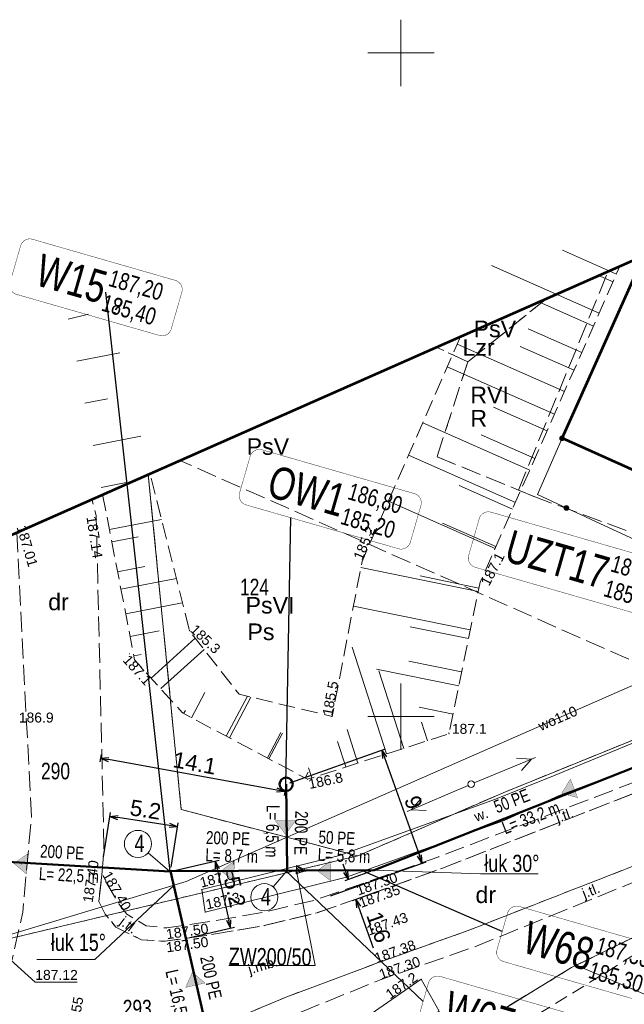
# Model space of a CAD drawing. Header units: metres. Extents: x 7482748 to 7484637, y 5684406 to 5687014.
# Tile 53 of 180: x 7483221 to 7483267, y 5685528 to 5685602. Entities that reach past the tile are written whole.
import ezdxf
from ezdxf.enums import TextEntityAlignment as Align
from ezdxf.lldxf.tags import DXFTag

# ---------------------------------------------------------------- set-up
doc = ezdxf.new("R2010")
doc.units = ezdxf.units.M
doc.header["$MEASUREMENT"] = 0
for name, pattern in [('1', [1.5, 1, -0.5]), ('BUBZ01_500', [1.75, 1.25, -0.5]), ('KTJZ01_500', [2, 1.5, -0.5]), ('l217_500', [2, 1.5, -0.5]), ('l218_500', [1, 0.5, -0.5]), ('PTTL_500', [1.5, 1, -0.5])]:
    doc.linetypes.add(name, pattern=pattern)
for name, color, linetype, lineweight in [('.domiar', 250, 'Continuous', 9), ('.ks tłoczny', 104, 'Continuous', 50), ('_Dzialki', 7, 'Continuous', 0), ('_Dzialki_opis', 7, 'Continuous', 0), ('_Kontury', 7, 'Continuous', 0), ('_Kontury_opis', 7, 'Continuous', 0), ('_Podzial_sekcyjny_krzyze', 7, '1', 13), ('_Uzytki', 7, 'Continuous', 0), ('_Uzytki_opis', 7, 'Continuous', 0), ('_Zakres2', 7, 'Continuous', 0), ('BUBZ02_D', 7, 'BUBZ01_500', 13), ('BUBZ02_G', 7, 'BUBZ01_500', 13), ('BUBZ02_W', 7, 'Continuous', 13), ('EGB_Budynek', 7, 'Continuous', 0), ('GES__SUSM04_01P', 7, 'Continuous', 13), ('KTOK05_01', 7, 'Continuous', 13), ('RTPW01_P', 7, 'Continuous', 0), ('RTPW02_P', 7, 'Continuous', 0), ('SUPE_L_3', 1, 'Continuous', 13)]:
    doc.layers.add(name, color=color, linetype=linetype, lineweight=lineweight)
doc.layers.add('GES__SUPS01_08G', color=5, linetype='Continuous', lineweight=13, true_color=0x0000ff, transparency=0.25)
doc.layers.add('GES__SUPW_01_pT', color=5, linetype='Continuous', lineweight=13, true_color=0x0000ff, transparency=0.25)
doc.layers.add('GES__SUPS01_08L', color=5, linetype='Continuous', lineweight=13, true_color=0x0000ff)
doc.layers.add('GES__SUPW_01_pL', color=5, linetype='Continuous', lineweight=13, true_color=0x0000ff)
doc.layers.add('IS_kanalizacja_sanitarna', color=7, linetype='SOLID', true_color=0x000000)
doc.layers.add('IS_Opisy_działek_Net', color=7, linetype='SOLID', true_color=0x000000)
doc.layers.add('IS_Węzeł_sieci_kanalizacyjnej_-_opisy', color=7, linetype='Continuous')
for name, color, linetype, lineweight, transparency in [('KTJZ01_O', 7, 'KTJZ01_500', 13, 0.5), ('KTJZ01_T', 7, 'Continuous', 13, 0.25), ('PTRW02_O', 7, 'Continuous', 13, 0.5), ('PTRW02_T', 7, 'Continuous', 13, 0.25), ('PTTL02_O', 7, 'PTTL_500', 13, 0.5), ('RTPW01_G', 7, 'Continuous', 13, 0.25), ('RTPW02_G', 7, 'Continuous', 13, 0.25)]:
    doc.layers.add(name, color=color, linetype=linetype, lineweight=lineweight, transparency=transparency)
doc.styles.get("Standard").update_dxf_attribs({"font": 'simplex.shx', "width": 0.75})
doc.styles.add('STYL_ARIAL', font='simplex.shx', dxfattribs={"width": 0.75, "oblique": 0.1})
doc.styles.add('Style-Arial', font='arial.ttf')
tags = doc.linetypes.add('SOLID', pattern=[10, 10, 0]).pattern_tags.tags
tags[6:7] = [DXFTag(74, 4), DXFTag(75, 0), DXFTag(340, '0'), DXFTag(46, 0.0), DXFTag(50, 0.0), DXFTag(44, 0.0), DXFTag(45, 0.0)]
tags[4:5] = [DXFTag(74, 4), DXFTag(75, 0), DXFTag(340, '0'), DXFTag(46, 0.0), DXFTag(50, 0.0), DXFTag(44, 0.0), DXFTag(45, 0.0)]
doc.dimstyles.get("Standard").update_dxf_attribs({"dimtxt": 0.18, "dimasz": 0.18, "dimexe": 0.18, "dimexo": 0.0625, "dimgap": 0.09, "dimtad": 0, "dimtih": 1, "dimtoh": 1, "dimdec": 4, "dimzin": 0, "dimdsep": 46, "dimtxsty": 'Standard', "dimcen": 0.09, "dimadec": 0, "dimazin": 0, "dimtfac": 1, "dimtdec": 4, "dimtofl": 0, "dimtmove": 0, "dimatfit": 3, "dimfxl": 0, "dimtolj": 1, "dimtzin": 0, "dimarcsym": 0})

# ---------------------------------------------------------------- blocks, each defined once
blk = doc.blocks.new('SUSM04_01')
at = {"layer": 'GES__SUSM04_01P', "linetype": 'Continuous', "lineweight": 13}
blk.add_circle((0, 0), 0.25, dxfattribs=at)
blk = doc.blocks.new('RTPW01')
at = {"layer": 'RTPW01_P', "linetype": 'Continuous', "lineweight": 0}
h = blk.add_hatch(color=256, dxfattribs=at)
edge = h.paths.add_edge_path()
edge.add_arc((0, 0), 0.045, 0, 360)
blk = doc.blocks.new('RTPW01_1')
at = {"layer": 'RTPW02_P', "linetype": 'Continuous', "lineweight": 0}
h = blk.add_hatch(color=256, dxfattribs=at)
edge = h.paths.add_edge_path()
edge.add_arc((0, 0), 0.045, 0, 360)
blk = doc.blocks.new('RTPW01_2')
at = {"layer": 'RTPW01_P', "linetype": 'Continuous', "lineweight": 0}
h = blk.add_hatch(color=256, dxfattribs=at)
edge = h.paths.add_edge_path()
edge.add_arc((0, 0), 0.045, 0, 360)
blk = doc.blocks.new('TerminatorOpen_0.5')
at = {"color": 0, "linetype": 'ByBlock', "lineweight": -2}
for q in [(-1, 0.25), (-1, 0), (-1, -0.25)]:
    blk.add_line((0, 0), q, dxfattribs=at)
blk = doc.blocks.new('*D527')
at = {"layer": '.domiar', "color": 0, "linetype": 'Continuous', "lineweight": -2, "transparency": 16777216}
for p, q in [((7483232.949, 5685538.411), (7483236.31, 5685539.179)), ((7483236.154, 5685538.518), (7483237.037, 5685534.655)), ((7483234.104, 5685533.359), (7483237.465, 5685534.128))]:
    blk.add_line(p, q, dxfattribs=at)
at = {"layer": 'Defpoints', "color": 0, "linetype": 'Continuous', "transparency": 16777216}
for p in [(7483232.657, 5685538.344), (7483237.173, 5685534.061), (7483233.811, 5685533.292)]:
    blk.add_point(p, dxfattribs=at)
at = {"layer": '.domiar', "color": 0, "linetype": 'Continuous', "lineweight": -2, "transparency": 16777216, "xscale": 0.61, "yscale": 0.61, "zscale": 0.61}
for p, rotation in [((7483236.018, 5685539.112), 102.8772103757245), ((7483237.173, 5685534.061), 282.8772103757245)]:
    blk.add_blockref('TerminatorOpen_0.5', p, dxfattribs=dict(at, rotation=rotation))
at = {"layer": '.domiar', "color": 0, "linetype": 'Continuous', "transparency": 16777216, "insert": (7483237.485, 5685536.79), "char_height": 1.2, "attachment_point": 5, "rotation": 282.87721, "style": 'Style-Arial'}
blk.add_mtext('\\A1;5.2', dxfattribs=at)
blk = doc.blocks.new('*D528')
at = {"layer": '.domiar', "color": 0, "linetype": 'Continuous', "lineweight": -2, "transparency": 16777216}
for p, q in [((7483227.611, 5685539.431), (7483228.13, 5685542.772)), ((7483232.573, 5685541.779), (7483228.687, 5685542.382)), ((7483232.703, 5685538.64), (7483233.222, 5685541.981))]:
    blk.add_line(p, q, dxfattribs=at)
at = {"layer": 'Defpoints', "color": 0, "linetype": 'Continuous', "transparency": 16777216}
for p in [(7483228.084, 5685542.476), (7483227.565, 5685539.135), (7483232.657, 5685538.344)]:
    blk.add_point(p, dxfattribs=at)
at = {"layer": '.domiar', "color": 0, "linetype": 'Continuous', "lineweight": -2, "transparency": 16777216, "xscale": 0.61, "yscale": 0.61, "zscale": 0.61}
for p, rotation in [((7483228.084, 5685542.476), 171.1691756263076), ((7483233.176, 5685541.685), 351.1691756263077)]:
    blk.add_blockref('TerminatorOpen_0.5', p, dxfattribs=dict(at, rotation=rotation))
at = {"layer": '.domiar', "color": 0, "linetype": 'Continuous', "transparency": 16777216, "insert": (7483230.77, 5685542.982), "char_height": 1.2, "attachment_point": 5, "rotation": 351.16918, "style": 'Style-Arial'}
blk.add_mtext('\\A1;5.2', dxfattribs=at)
blk = doc.blocks.new('*D541')
at = {"layer": '.domiar', "color": 0, "linetype": 'Continuous', "lineweight": -2, "transparency": 16777216}
for p, q in [((7483227.418, 5685547.128), (7483227.318, 5685546.576)), ((7483240.659, 5685544.454), (7483227.972, 5685546.762)), ((7483241.305, 5685544.602), (7483241.205, 5685544.05))]:
    blk.add_line(p, q, dxfattribs=at)
at = {"layer": 'Defpoints', "color": 0, "linetype": 'Continuous', "transparency": 16777216}
for p in [(7483227.472, 5685547.423), (7483227.372, 5685546.871), (7483241.359, 5685544.897)]:
    blk.add_point(p, dxfattribs=at)
at = {"layer": '.domiar', "color": 0, "linetype": 'Continuous', "lineweight": -2, "transparency": 16777216, "xscale": 0.61, "yscale": 0.61, "zscale": 0.61}
for p, rotation in [((7483227.372, 5685546.871), 169.6912685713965), ((7483241.259, 5685544.345), 349.6912685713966)]:
    blk.add_blockref('TerminatorOpen_0.5', p, dxfattribs=dict(at, rotation=rotation))
at = {"layer": '.domiar', "color": 0, "linetype": 'Continuous', "transparency": 16777216, "insert": (7483234.477, 5685546.496), "char_height": 1.2, "attachment_point": 5, "rotation": 349.69127, "style": 'Style-Arial'}
blk.add_mtext('\\A1;14.1', dxfattribs=at)
blk = doc.blocks.new('*D542')
at = {"layer": '.domiar', "color": 0, "linetype": 'Continuous', "lineweight": -2, "transparency": 16777216}
for p, q in [((7483241.641, 5685544.998), (7483248.834, 5685547.577)), ((7483248.758, 5685546.902), (7483251.399, 5685539.535)), ((7483244.695, 5685536.483), (7483251.888, 5685539.062))]:
    blk.add_line(p, q, dxfattribs=at)
at = {"layer": 'Defpoints', "color": 0, "linetype": 'Continuous', "transparency": 16777216}
for p in [(7483241.359, 5685544.897), (7483251.605, 5685538.961), (7483244.413, 5685536.381)]:
    blk.add_point(p, dxfattribs=at)
at = {"layer": '.domiar', "color": 0, "linetype": 'Continuous', "lineweight": -2, "transparency": 16777216, "xscale": 0.61, "yscale": 0.61, "zscale": 0.61}
for p, rotation in [((7483248.552, 5685547.476), 109.7288097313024), ((7483251.605, 5685538.961), 289.7288097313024)]:
    blk.add_blockref('TerminatorOpen_0.5', p, dxfattribs=dict(at, rotation=rotation))
at = {"layer": '.domiar', "color": 0, "linetype": 'Continuous', "transparency": 16777216, "insert": (7483250.938, 5685543.527), "char_height": 1.2, "attachment_point": 5, "rotation": 289.72881, "style": 'Style-Arial'}
blk.add_mtext('\\A1;9', dxfattribs=at)
blk = doc.blocks.new('*D545')
at = {"layer": '.domiar', "color": 0, "linetype": 'Continuous', "lineweight": -2, "transparency": 16777216}
for p, q in [((7483245.845, 5685538.308), (7483245.638, 5685538.882)), ((7483247.704, 5685538.331), (7483245.77, 5685537.633)), ((7483248.249, 5685536.821), (7483246.315, 5685536.123)), ((7483246.804, 5685535.651), (7483247.918, 5685532.565))]:
    blk.add_line(p, q, dxfattribs=at)
at = {"layer": 'Defpoints', "color": 0, "linetype": 'Continuous', "transparency": 16777216}
for p in [(7483247.986, 5685538.433), (7483248.531, 5685536.923), (7483246.597, 5685536.225)]:
    blk.add_point(p, dxfattribs=at)
at = {"layer": '.domiar', "color": 0, "linetype": 'Continuous', "lineweight": -2, "transparency": 16777216, "xscale": 0.61, "yscale": 0.61, "zscale": 0.61}
for p, rotation in [((7483246.052, 5685537.734), 289.8530040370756), ((7483246.597, 5685536.225), 109.8530040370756)]:
    blk.add_blockref('TerminatorOpen_0.5', p, dxfattribs=dict(at, rotation=rotation))
at = {"layer": '.domiar', "color": 0, "linetype": 'Continuous', "transparency": 16777216, "insert": (7483248.323, 5685534.131), "char_height": 1.2, "attachment_point": 5, "rotation": 289.853, "style": 'Style-Arial'}
blk.add_mtext('\\A1;1.6', dxfattribs=at)

msp = doc.modelspace()

# ---------------------------------------------------------------- hatches: boundary and pattern name
at = {"layer": '.domiar', "linetype": 'Continuous'}
h = msp.add_hatch(dxfattribs=at)
h.set_pattern_fill('ANSI31', color=256, angle=101.7839418)
h.set_pattern_definition([(146.7839417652, (14577203.16611, -478799.97636), (-0.0684747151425, -0.1045763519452), [])])
h.paths.add_polyline_path([(7483242.13967, 5685538.78339), (7483242.11561, 5685538.39877), (7483242.88336, 5685538.39276)])
h.paths.add_polyline_path([(7483242.11561, 5685538.39877), (7483242.10037, 5685538.15527), (7483242.88336, 5685538.39276)])
at = {"layer": 'IS_kanalizacja_sanitarna', "linetype": 'Continuous', "ltscale": 0.01}
for points in [[(7483262.09839, 5685544.21947), (7483263.30242, 5685543.88359), (7483262.75797, 5685545.28129)], [(7483241.30647, 5685541.13429), (7483242.05682, 5685542.13403), (7483240.55682, 5685542.13455)], [(7483220.8472, 5685538.94203), (7483221.80609, 5685538.14013), (7483221.88551, 5685539.63803)], [(7483236.45436, 5685538.35266), (7483237.46093, 5685537.61151), (7483237.4477, 5685539.11145)], [(7483243.70391, 5685538.38823), (7483244.70164, 5685537.63522), (7483244.70617, 5685539.13521)], [(7483234.30173, 5685530.73461), (7483233.78841, 5685529.59487), (7483235.25215, 5685529.9227)]]:
    msp.add_hatch(color=256, dxfattribs=at).paths.add_polyline_path(points)
at = {"layer": 'KTOK05_01', "linetype": 'Continuous', "lineweight": 13}
h = msp.add_hatch(color=256, dxfattribs=at)
edge = h.paths.add_edge_path()
edge.add_arc((7483262.13, 5685570.96), 0.175, 0, 360)
h = msp.add_hatch(color=256, dxfattribs=at)
edge = h.paths.add_edge_path()
edge.add_arc((7483262.46164, 5685565.71983), 0.175, 0, 360)

# ---------------------------------------------------------------- linework, layer by layer
at = {"layer": '.domiar', "linetype": 'Continuous'}
for points in [[(7483232.60315, 5685538.31868), (7483230.97036, 5685539.73547)], [(7483237.03445, 5685531.25), (7483243.54964, 5685531.25), (7483242.12002, 5685538.46933)], [(7483241.42601, 5685538.39478), (7483240.37475, 5685537.1646)], [(7483242.10037, 5685538.15527), (7483242.13967, 5685538.78339), (7483242.88336, 5685538.39276), (7483242.10037, 5685538.15527)], [(7483247.98582, 5685538.43278), (7483255.98459, 5685538.14877), (7483255.98459, 5685538.14877)], [(7483260.32966, 5685538.14877), (7483255.98459, 5685538.14877)], [(7483232.89931, 5685537.28212), (7483226.94241, 5685531.70195), (7483226.94241, 5685531.70195)], [(7483226.94241, 5685531.70195), (7483222.59734, 5685531.70195)]]:
    msp.add_lwpolyline(points, dxfattribs=at)
for centre in [(7483230.199, 5685540.40479), (7483239.71127, 5685536.38821)]:
    msp.add_circle(centre, 1.02127, dxfattribs=at)
at = {"layer": '.ks tłoczny', "color": 111, "linetype": 'Continuous', "true_color": 0x70ffb8}
for points in [[(7483232.65656, 5685538.34398), (7483232.65656, 5685538.34398), (7483232.65656, 5685538.34398), (7483247.98582, 5685538.43278), (7483301.85644, 5685559.7344)], [(7483214.93167, 5685539.36976), (7483232.60315, 5685538.31868)], [(7483236.34355, 5685522.21627), (7483236.34355, 5685522.21627), (7483232.65656, 5685538.34398), (7483232.65656, 5685538.34398), (7483232.65656, 5685538.34398)]]:
    msp.add_lwpolyline(points, dxfattribs=at)
at = {"layer": '.ks tłoczny', "linetype": 'Continuous'}
msp.add_lwpolyline([(7483241.35907, 5685544.89682), (7483241.42601, 5685538.39478)], dxfattribs=at)
msp.add_circle((7483241.35907, 5685544.89682), 0.5, dxfattribs=at)
at = {"layer": '_Dzialki', "color": 96, "linetype": 'Continuous', "true_color": 0x008000, "flags": 128}
for points in [[(7483233.46, 5685542.99), (7483230.97, 5685568.24)], [(7483257.7, 5685544.26), (7483287.61, 5685556.41)], [(7483246.75, 5685539.5), (7483257.7, 5685544.26)], [(7483246.75, 5685539.5), (7483233.46, 5685542.99)], [(7483214.64, 5685531.87), (7483246.75, 5685539.5)], [(7483277.06, 5685537.99), (7483263.2, 5685531.26)], [(7483262.84, 5685531.09), (7483257.81, 5685528.01)], [(7483263.2, 5685531.26), (7483262.84, 5685531.09)], [(7483285.05, 5685521.97), (7483263.2, 5685531.26)]]:
    msp.add_lwpolyline(points, dxfattribs=at)
at = {"layer": '_Kontury', "color": 96, "linetype": 'l217_500', "true_color": 0x008000, "flags": 128}
for points in [[(7483258.84, 5685567.06), (7483265.6, 5685583.54)], [(7483260.98, 5685581.5), (7483255.03, 5685576.72)], [(7483255.03, 5685576.72), (7483252.66, 5685577.83)], [(7483255.03, 5685576.72), (7483252.72, 5685569.57)], [(7483274.46, 5685551.07), (7483233.35, 5685569.3)], [(7483252.72, 5685569.57), (7483258.84, 5685567.06)], [(7483230.97, 5685568.24), (7483233.46, 5685542.99)], [(7483260.08, 5685566.55), (7483258.84, 5685567.06)], [(7483287.61, 5685556.41), (7483260.08, 5685566.55)], [(7483257.7, 5685544.26), (7483274.46, 5685551.07)], [(7483246.75, 5685539.5), (7483257.7, 5685544.26)], [(7483233.46, 5685542.99), (7483246.75, 5685539.5)], [(7483277.06, 5685537.99), (7483262.84, 5685531.09)], [(7483262.84, 5685531.09), (7483257.81, 5685528.01)]]:
    msp.add_lwpolyline(points, dxfattribs=at)
at = {"layer": '_Podzial_sekcyjny_krzyze', "linetype": 'Continuous'}
for p, q in [((7483250, 5685597.5), (7483250, 5685602.5)), ((7483247.5, 5685600), (7483252.5, 5685600)), ((7483250, 5685547.5), (7483250, 5685552.5)), ((7483247.5, 5685550), (7483252.5, 5685550))]:
    msp.add_line(p, q, dxfattribs=at)
at = {"layer": '_Uzytki', "color": 96, "linetype": 'l218_500', "true_color": 0x008000, "flags": 128}
for points in [[(7483255.03, 5685576.72), (7483260.98, 5685581.5)], [(7483252.66, 5685577.83), (7483255.03, 5685576.72)], [(7483255.03, 5685576.72), (7483252.72, 5685569.57)], [(7483252.72, 5685569.57), (7483258.84, 5685567.06)], [(7483230.97, 5685568.24), (7483233.46, 5685542.99)], [(7483258.84, 5685567.06), (7483260.08, 5685566.55)], [(7483257.7, 5685544.26), (7483274.46, 5685551.07)], [(7483246.75, 5685539.5), (7483257.7, 5685544.26)], [(7483233.46, 5685542.99), (7483246.75, 5685539.5)], [(7483246.75, 5685539.5), (7483214.64, 5685531.87)], [(7483262.84, 5685531.09), (7483277.06, 5685537.99)], [(7483257.81, 5685528.01), (7483262.84, 5685531.09)]]:
    msp.add_lwpolyline(points, dxfattribs=at)
at = {"layer": '_Zakres2', "color": 250, "linetype": 'Continuous', "lineweight": 53, "flags": 128}
msp.add_lwpolyline([(7483210.84, 5685559.35), (7483267.68, 5685584.46), (7483310.43, 5685595.56), (7483318.9, 5685597.32), (7483326.61, 5685596.78), (7483333.93, 5685594.29), (7483340.37, 5685590.01), (7483345.5, 5685584.22), (7483348.98, 5685577.32), (7483350.58, 5685569.76), (7483350.2, 5685562.04), (7483347.86, 5685554.67), (7483343.72, 5685548.15), (7483338.04, 5685542.9), (7483331.21, 5685539.28), (7483247.34, 5685507.83), (7483247.25, 5685502.12), (7483245.26, 5685483.27), (7483230.39, 5685447.8), (7483228.44, 5685440.18), (7483222.78, 5685423.38), (7483207.76, 5685405.15)], dxfattribs=at)
at = {"layer": 'BUBZ02_D', "linetype": 'BUBZ01_500', "lineweight": 13, "flags": 128}
msp.add_lwpolyline([(7483254.47, 5685578.62), (7483247.07, 5685561.68), (7483244.82, 5685550.01), (7483237.82, 5685551.68), (7483234.07, 5685556.47), (7483231.11, 5685568.31)], dxfattribs=at)
at = {"layer": 'BUBZ02_G', "linetype": 'BUBZ01_500', "lineweight": 13, "flags": 128}
msp.add_lwpolyline([(7483227.54, 5685566.73), (7483229.95, 5685554.27), (7483233.56, 5685550.27), (7483242.97, 5685545.27), (7483253.62, 5685548.7), (7483255.96, 5685560.12), (7483266.49, 5685583.94)], dxfattribs=at)
at = {"layer": 'BUBZ02_W', "linetype": 'Continuous', "lineweight": 13}
for p, q in [((7483266.23, 5685583.34), (7483262.17, 5685585.14)), ((7483264.92, 5685580.39), (7483256.81, 5685583.97)), ((7483265.97, 5685582.74), (7483264.88, 5685583.22)), ((7483264.5, 5685579.42), (7483260.39, 5685581.24)), ((7483224.95, 5685579.93), (7483226.48, 5685580.32)), ((7483263.62, 5685577.43), (7483259.57, 5685579.22)), ((7483225.59, 5685576.77), (7483228.84, 5685577.4)), ((7483262.31, 5685574.48), (7483254.22, 5685578.06)), ((7483263.03, 5685576.1), (7483258.98, 5685577.89)), ((7483261.56, 5685572.77), (7483253.48, 5685576.35)), ((7483226.21, 5685573.6), (7483227.91, 5685573.93)), ((7483261, 5685571.52), (7483256.97, 5685573.31)), ((7483259.7, 5685568.57), (7483251.64, 5685572.14)), ((7483226.82, 5685570.43), (7483230.41, 5685571.12)), ((7483260.09, 5685569.45), (7483256.05, 5685571.23)), ((7483258.62, 5685566.13), (7483250.57, 5685569.69)), ((7483227.43, 5685567.26), (7483229.31, 5685567.62)), ((7483258.39, 5685565.62), (7483254.37, 5685567.4)), ((7483257.09, 5685562.66), (7483249.05, 5685566.22)), ((7483228.05, 5685564.09), (7483231.98, 5685564.85)), ((7483257.15, 5685562.8), (7483253.13, 5685564.58)), ((7483228.23, 5685563.16), (7483230.22, 5685563.55)), ((7483228.66, 5685560.91), (7483230.71, 5685561.31)), ((7483255.82, 5685559.43), (7483246.99, 5685561.24)), ((7483228.92, 5685559.59), (7483233.09, 5685560.4)), ((7483255.87, 5685559.68), (7483251.45, 5685560.59)), ((7483229.28, 5685557.74), (7483233.54, 5685558.57)), ((7483255.22, 5685556.52), (7483246.42, 5685558.32)), ((7483255.09, 5685555.87), (7483250.69, 5685556.77)), ((7483229.61, 5685556.03), (7483231.79, 5685556.45)), ((7483231.19, 5685552.9), (7483234.51, 5685555.9)), ((7483248.92, 5685547.19), (7483246.33, 5685555.23)), ((7483229.89, 5685554.57), (7483230.44, 5685554.68)), ((7483231.91, 5685552.1), (7483235.18, 5685555.05)), ((7483254.57, 5685553.36), (7483250.59, 5685554.17)), ((7483254.36, 5685552.31), (7483248.17, 5685553.58)), ((7483250.21, 5685547.6), (7483248.33, 5685553.44)), ((7483234.23, 5685549.91), (7483235.24, 5685551.8)), ((7483236.85, 5685548.52), (7483238.45, 5685551.53)), ((7483237.08, 5685548.4), (7483238.71, 5685551.47)), ((7483253.93, 5685550.19), (7483251.37, 5685550.71)), ((7483233.64, 5685550.23), (7483233.77, 5685550.46)), ((7483252, 5685548.18), (7483251.55, 5685549.57)), ((7483239.94, 5685546.88), (7483240.95, 5685548.79)), ((7483240.06, 5685546.82), (7483241.08, 5685548.74)), ((7483246.75, 5685546.49), (7483245.94, 5685549.02)), ((7483253.63, 5685548.75), (7483253.59, 5685548.76)), ((7483245.85, 5685546.2), (7483245.22, 5685548.13)), ((7483242.79, 5685545.37), (7483243.02, 5685545.8)), ((7483243.29, 5685545.37), (7483243.05, 5685546.14))]:
    msp.add_line(p, q, dxfattribs=at)
at = {"layer": 'EGB_Budynek', "color": 7, "linetype": 'Continuous', "lineweight": 53, "flags": 128}
msp.add_lwpolyline([(7483272.25, 5685579.06), (7483268.74, 5685571.05), (7483267.6, 5685568.51), (7483262.13, 5685570.96), (7483263.26, 5685573.49), (7483267.98, 5685584.04), (7483273.46, 5685581.81), (7483275.66, 5685580.84), (7483274.45, 5685578.1), (7483272.25, 5685579.06)], dxfattribs=at)
at = {"layer": 'GES__SUPS01_08L', "linetype": 'Continuous', "lineweight": 13, "flags": 128}
msp.add_lwpolyline([(7483219.01, 5685533.09), (7483222.47, 5685529.99), (7483225.62, 5685529.99)], dxfattribs=at)
at = {"layer": 'GES__SUPW_01_pL', "linetype": 'Continuous', "lineweight": 13, "flags": 128}
msp.add_lwpolyline([(7483219.01, 5685533.09), (7483233.82, 5685537.56), (7483281.49, 5685558.51)], dxfattribs=at)
at = {"layer": 'IS_kanalizacja_sanitarna', "linetype": 'Continuous', "ltscale": 0.01, "const_width": 0.02}
for points in [[(7483262.09839, 5685544.21947), (7483263.30242, 5685543.88359), (7483262.75797, 5685545.28129), (7483262.09839, 5685544.21947)], [(7483241.30647, 5685541.13429), (7483242.05682, 5685542.13403), (7483240.55682, 5685542.13455), (7483241.30647, 5685541.13429)], [(7483220.8472, 5685538.94203), (7483221.80609, 5685538.14013), (7483221.88551, 5685539.63803), (7483220.8472, 5685538.94203)], [(7483221.4004, 5685538.81256), (7483221.41099, 5685539.01228)], [(7483236.45436, 5685538.35266), (7483237.46093, 5685537.61151), (7483237.4477, 5685539.11145), (7483236.45436, 5685538.35266)], [(7483243.70391, 5685538.38823), (7483244.70164, 5685537.63522), (7483244.70617, 5685539.13521), (7483243.70391, 5685538.38823)], [(7483227.39199, 5685538.49486), (7483227.40258, 5685538.69458)], [(7483233.56137, 5685533.58271), (7483233.75654, 5685533.62642)], [(7483234.30173, 5685530.73461), (7483233.78841, 5685529.59487), (7483235.25215, 5685529.9227), (7483234.30173, 5685530.73461)]]:
    msp.add_lwpolyline(points, dxfattribs=at)
at = {"layer": 'IS_Węzeł_sieci_kanalizacyjnej_-_opisy', "color": 18, "linetype": 'SOLID', "ltscale": 0.01, "true_color": 0x000000, "const_width": 0.03}
for points in [[(7483221.06155, 5685581.8066), (7483231.81476, 5685578.71069, 0.414214), (7483232.70585, 5685579.20338), (7483233.50266, 5685581.97096, 0.414214), (7483233.00996, 5685582.86206), (7483222.25676, 5685585.95797, 0.414214), (7483221.36566, 5685585.46528), (7483220.56886, 5685582.6977, 0.414214), (7483221.06155, 5685581.8066)], [(7483238.34225, 5685565.94616), (7483249.81618, 5685562.64274, 0.414214), (7483250.70728, 5685563.13543), (7483251.50408, 5685565.90301, 0.414214), (7483251.01139, 5685566.79411), (7483239.53746, 5685570.09753, 0.414214), (7483238.64636, 5685569.60483), (7483237.84956, 5685566.83725, 0.414214), (7483238.34225, 5685565.94616)], [(7483255.58936, 5685561.24451), (7483269.61946, 5685557.20515, 0.414214), (7483270.51055, 5685557.69785), (7483271.30736, 5685560.46543, 0.414214), (7483270.81467, 5685561.35653), (7483256.78457, 5685565.39588, 0.414214), (7483255.89347, 5685564.90319), (7483255.09667, 5685562.13561, 0.414214), (7483255.58936, 5685561.24451)], [(7483257.7229, 5685531.53941), (7483268.4761, 5685528.44349, 0.414214), (7483269.3672, 5685528.93619), (7483270.164, 5685531.70377, 0.414214), (7483269.67131, 5685532.59486), (7483258.9181, 5685535.69078, 0.414214), (7483258.02701, 5685535.19809), (7483257.2302, 5685532.43051, 0.414214), (7483257.7229, 5685531.53941)], [(7483251.76711, 5685526.26668), (7483262.52032, 5685523.17076, 0.414214), (7483263.41141, 5685523.66346), (7483264.20822, 5685526.43104, 0.414214), (7483263.71552, 5685527.32214), (7483252.96232, 5685530.41805, 0.414214), (7483252.07122, 5685529.92536), (7483251.27442, 5685527.15778, 0.414214), (7483251.76711, 5685526.26668)]]:
    msp.add_lwpolyline(points, format="xyb", dxfattribs=at)
at = {"layer": 'IS_Węzeł_sieci_kanalizacyjnej_-_opisy', "color": 18, "linetype": 'SOLID', "ltscale": 0.01, "true_color": 0x000000}
for points in [[(7483227.75823, 5685581.97023), (7483232.60315, 5685538.31868)], [(7483241.67489, 5685564.98667), (7483241.30777, 5685544.87312)], [(7483251.67282, 5685528.54157), (7483241.30552, 5685538.39546)], [(7483257.6286, 5685533.8143), (7483247.10229, 5685538.37798)]]:
    msp.add_lwpolyline(points, dxfattribs=at)
at = {"layer": 'KTJZ01_O', "linetype": 'KTJZ01_500', "lineweight": 13, "flags": 128}
for points in [[(7483348.7, 5685577.87), (7483325.63, 5685568.48), (7483296.78, 5685557), (7483290.81, 5685554.68), (7483290.97, 5685554.25), (7483287.79, 5685552.89), (7483287.64, 5685553.19), (7483270.78, 5685546.28), (7483252.85, 5685539.44), (7483246.55, 5685537.22), (7483243.44, 5685536.15), (7483239.55, 5685535.23), (7483235.27, 5685534.5), (7483232.35, 5685534.07), (7483230.83, 5685534.23), (7483229.37, 5685535.12), (7483228.72, 5685535.93), (7483227.49, 5685538.07), (7483227.25, 5685536.06), (7483227.74, 5685535.12), (7483228.53, 5685534.14), (7483230.46, 5685533.18), (7483232.22, 5685533.07), (7483235.37, 5685533.51), (7483239.71, 5685534.25), (7483243.7, 5685535.22), (7483246.75, 5685536.28), (7483253.12, 5685538.58), (7483271.02, 5685545.57), (7483297.06, 5685556.13), (7483325.86, 5685567.77), (7483349.03, 5685577.1)], [(7483349.03, 5685577.1), (7483325.86, 5685567.77), (7483297.06, 5685556.13), (7483271.02, 5685545.57), (7483253.12, 5685538.58), (7483246.75, 5685536.28), (7483243.7, 5685535.22), (7483239.71, 5685534.25), (7483235.37, 5685533.51), (7483232.22, 5685533.07), (7483230.46, 5685533.18), (7483228.53, 5685534.14), (7483227.74, 5685535.12), (7483227.25, 5685536.06)], [(7483350.09, 5685572.07), (7483327.54, 5685563), (7483299.03, 5685551.44), (7483272.93, 5685540.86), (7483254.98, 5685533.85), (7483248.17, 5685531.41), (7483241.6, 5685528.96), (7483236.07, 5685526.66), (7483232.6, 5685524.81), (7483229.41, 5685522.52), (7483226.72, 5685520.15), (7483224.13, 5685517.47), (7483222.44, 5685514.98), (7483221.82, 5685513.58), (7483223.15, 5685514.37), (7483224.94, 5685516.74), (7483227.36, 5685519.37), (7483230.07, 5685521.72), (7483233.15, 5685524.04), (7483236.65, 5685525.39), (7483242.07, 5685527.57), (7483248.51, 5685530.19), (7483255.46, 5685532.62), (7483273.34, 5685539.89), (7483299.46, 5685550.6), (7483327.95, 5685562.24), (7483350.28, 5685571.17)], [(7483222.59, 5685515.2), (7483224.13, 5685517.47), (7483226.72, 5685520.15), (7483229.41, 5685522.52), (7483232.6, 5685524.81), (7483236.07, 5685526.66), (7483241.6, 5685528.96), (7483248.17, 5685531.41), (7483254.98, 5685533.85), (7483272.93, 5685540.86), (7483299.03, 5685551.44), (7483327.54, 5685563), (7483350.09, 5685572.07)], [(7483227.25, 5685536.06), (7483227.49, 5685538.07), (7483227.64, 5685540.2), (7483227.06, 5685565.15), (7483226.73, 5685566.37)], [(7483221.07, 5685563.87), (7483222.18, 5685542.46), (7483221.53, 5685535.26), (7483216.87, 5685514.67), (7483204.85, 5685486.19), (7483191.59, 5685454.78), (7483151.63, 5685358.17), (7483113.66, 5685267.56), (7483106.87, 5685251.95), (7483101.26, 5685234.59), (7483099.86, 5685220.3), (7483103.41, 5685118.86), (7483107.96, 5684987.3)]]:
    msp.add_lwpolyline(points, dxfattribs=at)
at = {"layer": 'KTOK05_01', "linetype": 'Continuous', "lineweight": 13, "flags": 128}
msp.add_lwpolyline([(7483289.8, 5685557.22), (7483285.01, 5685555.3), (7483265.34, 5685564.38), (7483260.27, 5685566.74), (7483262.13, 5685570.96)], dxfattribs=at)
at = {"layer": 'KTOK05_01', "linetype": 'Continuous', "lineweight": 13}
for centre in [(7483262.13, 5685570.96), (7483262.46, 5685565.72)]:
    msp.add_circle(centre, 0.175, dxfattribs=at)
at = {"layer": 'PTRW02_O', "linetype": 'Continuous', "lineweight": 13, "flags": 128}
for points in [[(7483235, 5685536.97), (7483235.26, 5685535.26), (7483245.89, 5685537.89), (7483257.78, 5685542.17), (7483261.85, 5685544.03), (7483277.69, 5685550.02), (7483277.17, 5685552.02), (7483261.49, 5685545.54), (7483257.11, 5685543.77), (7483245.38, 5685539.53), (7483235, 5685536.97)], [(7483251.53, 5685530.22), (7483238.59, 5685521.24), (7483227.08, 5685509.47), (7483215.69, 5685495.01), (7483218.44, 5685493.26), (7483229.4, 5685508.22), (7483240.37, 5685519.11), (7483252.87, 5685527.81), (7483251.53, 5685530.22)]]:
    msp.add_lwpolyline(points, close=True, dxfattribs=at)
at = {"layer": 'PTTL02_O', "linetype": 'PTTL_500', "lineweight": 13, "flags": 128}
msp.add_lwpolyline([(7483350.43, 5685566.7), (7483342.86, 5685565.08), (7483308, 5685551.15), (7483270.84, 5685534.07), (7483245.82, 5685518.6), (7483226.74, 5685490.09), (7483244.91, 5685482.43)], dxfattribs=at)
at = {"layer": 'SUPE_L_3', "linetype": 'Continuous'}
for p, q in [((7483255.52, 5685545), (7483260.14, 5685546.91)), ((7483258.7, 5685546.86), (7483259.82, 5685546.78)), ((7483259.08, 5685545.93), (7483259.82, 5685546.78)), ((7483250.46, 5685542.84), (7483255.06, 5685544.8)), ((7483250.78, 5685542.98), (7483251.51, 5685543.83)), ((7483250.78, 5685542.98), (7483251.9, 5685542.91))]:
    msp.add_line(p, q, dxfattribs=at)

# ---------------------------------------------------------------- block references
at = {"layer": 'GES__SUSM04_01P', "linetype": 'Continuous', "lineweight": 13}
msp.add_blockref('SUSM04_01', (7483255.29, 5685544.9), dxfattribs=at)
at = {"layer": 'RTPW01_P', "linetype": 'Continuous', "lineweight": 0}
for name, p in [('RTPW01', (7483247.08, 5685561.72)), ('RTPW01', (7483255.96, 5685560.12)), ('RTPW01', (7483234.07, 5685556.47)), ('RTPW01', (7483229.56, 5685554.72)), ('RTPW01', (7483244.82, 5685550.01)), ('RTPW01', (7483253.62, 5685548.7)), ('RTPW01', (7483242.97, 5685545.27)), ('RTPW01_2', (7483235, 5685536.97)), ('RTPW01_2', (7483235.26, 5685535.26)), ('RTPW01', (7483251.53, 5685530.22))]:
    msp.add_blockref(name, p, dxfattribs=at)
at = {"layer": 'RTPW02_P', "linetype": 'Continuous', "lineweight": 0}
for p in [(7483227.06, 5685565.15), (7483227.49, 5685538.07), (7483246.55, 5685537.22), (7483227.25, 5685536.06), (7483246.75, 5685536.28), (7483232.35, 5685534.07), (7483247.46, 5685533.84), (7483232.22, 5685533.07), (7483248.17, 5685531.41), (7483248.51, 5685530.19)]:
    msp.add_blockref('RTPW01_1', p, dxfattribs=at)

# ---------------------------------------------------------------- texts
at = {"layer": '_Dzialki_opis', "color": 96, "true_color": 0x008000, "char_height": 1.25, "attachment_point": 7, "line_spacing_factor": 0.6, "style": 'STYL_ARIAL'}
for s, insert in [('\\fArial|b0|i0|c238238|p39;124', (7483237.88, 5685559.13)), ('\\fArial|b0|i0|c238238|p39;290', (7483222.9, 5685545.25)), ('\\fArial|b0|i0|c238238|p39;293', (7483229.05, 5685527.39))]:
    msp.add_mtext(s, dxfattribs=dict(at, insert=insert))
at = {"layer": '_Kontury_opis', "color": 96, "linetype": 'Continuous', "lineweight": 13, "true_color": 0x008000, "style": 'Style-Arial'}
for s, p in [('PsV', (7483255.47, 5685578.58)), ('RVI', (7483255.22, 5685573.6)), ('PsV', (7483238.38, 5685569.72)), ('PsVI', (7483238.3, 5685557.76))]:
    msp.add_text(s, height=1.25, dxfattribs=at).set_placement(p)
at = {"layer": '_Uzytki_opis', "color": 96, "linetype": 'Continuous', "lineweight": 13, "true_color": 0x008000, "style": 'Style-Arial'}
for s, p in [('Lzr', (7483254.63, 5685577.18)), ('R', (7483255.22, 5685571.85)), ('dr', (7483223.44, 5685558.01)), ('Ps', (7483238.44, 5685555.76)), ('dr', (7483255.61, 5685535.95))]:
    msp.add_text(s, height=1.25, dxfattribs=at).set_placement(p)
at = {"layer": 'GES__SUPS01_08G', "linetype": 'Continuous', "lineweight": 13, "style": 'Style-Arial'}
msp.add_text('187.12', height=0.75, dxfattribs=at).set_placement((7483222.47, 5685530.16))
at = {"layer": 'GES__SUPW_01_pT', "linetype": 'Continuous', "lineweight": 13, "style": 'Style-Arial'}
msp.add_text('wo110', height=0.75, rotation=23.72, dxfattribs=at).set_placement((7483261.8, 5685549.86), align=Align.MIDDLE_CENTER)
at = {"layer": 'IS_Opisy_działek_Net', "linetype": 'Continuous', "ltscale": 0.01}
for s, insert, char_height, attachment_point, rotation in [('{\\fArial|b0|i0|c238|p34;50 PE}', (7483257.23681, 5685542.68438), 0.9648, 7, 21.2385491), ('\\fArial|b0|i0;L= 6,5 m', (7483240.86089, 5685543.33026), 0.9648, 1, 268.5214357), ('\\fArial|b0|i0;L= 33,2 m', (7483257.49763, 5685542.01328), 0.9648, 1, 21.2385491), ('{\\fArial|b0|i0|c238|p34;200 PE}', (7483235.30695, 5685540.3959), 0.9648, 7, 358.0430191), ('{\\fArial|b0|i0|c238|p34;200 PE}', (7483242.03043, 5685542.90273), 0.9648, 7, 268.5214357), ('{\\fArial|b0|i0|c238|p34;50 PE}', (7483243.7765, 5685540.43359), 0.9648, 7, 357.2313234), ('{\\fArial|b0|i0|c238|p34;200 PE}', (7483222.80945, 5685539.37298), 0.9648, 7, 356.9385491), ('{\\fArial|b0|i0|c238|p34;4}', (7483229.95059, 5685541.09734), 1.2888, 1, 359.4046962), ('\\fArial|b0|i0;L= 8,7 m', (7483235.29564, 5685540.06489), 0.9648, 1, 358.0430191), ('\\fArial|b0|i0;L= 5,8 m', (7483243.7605, 5685540.10277), 0.9648, 1, 357.2313234), ('\\fArial|b0|i0;L= 22,5 m', (7483222.77099, 5685538.65401), 0.9648, 1, 356.9385491), ('{\\fArial|b0|i0|c238|p34;4}', (7483239.46287, 5685537.08076), 1.2888, 1, 359.4046962), ('{\\fArial|b0|i0|c238|p34;200 PE}', (7483234.85712, 5685531.85661), 0.9648, 7, 282.6385491), ('{\\fArial|b0|i0|c238|p34;ZW200/50}', (7483237.0483, 5685532.58268), 1.2888, 1, 359.4046962), ('\\fArial|b0|i0;L= 16,5 m', (7483233.19872, 5685531.01958), 0.9648, 1, 282.6385491)]:
    msp.add_mtext(s, dxfattribs=dict(at, insert=insert, char_height=char_height, attachment_point=attachment_point, rotation=rotation))
at = {"layer": 'IS_Węzeł_sieci_kanalizacyjnej_-_opisy', "color": 18, "linetype": 'SOLID', "ltscale": 0.01, "true_color": 0x000000, "rotation": 343.9385491}
for s, insert, char_height, attachment_point in [('\\fArial|b0|i0;W15', (7483227.39055, 5685581.05462), 2.448, 9), ('\\fArial|b0|i0;187,20', (7483227.83392, 5685582.23315), 1.2888, 7), ('\\fArial|b0|i0;185,40', (7483227.72038, 5685581.83877), 1.2888, 1), ('\\fArial|b0|i0;  ?  ', (7483227.72038, 5685581.83877), 1.2888, 1), ('\\fArial|b0|i0;OW1', (7483245.39197, 5685564.98667), 2.448, 9), ('\\fArial|b0|i0;186,80', (7483245.83534, 5685566.16521), 1.2888, 7), ('\\fArial|b0|i0;185,20', (7483245.7218, 5685565.77083), 1.2888, 1), ('\\fArial|b0|i0;185,20', (7483245.7218, 5685565.77083), 1.2888, 1), ('\\fArial|b0|i0;UZT17', (7483265.19525, 5685559.54909), 2.448, 9), ('\\fArial|b0|i0;187,20', (7483265.63862, 5685560.72762), 1.2888, 7), ('\\fArial|b0|i0;185,10', (7483265.52508, 5685560.33324), 1.2888, 1), ('\\fArial|b0|i0;W68', (7483264.0519, 5685530.78742), 2.448, 9), ('\\fArial|b0|i0;187,30', (7483264.49527, 5685531.96596), 1.2888, 7), ('{\\fArial|b0|i0|c238|p34;185,30}', (7483264.38172, 5685531.57158), 1.2888, 1), ('\\fArial|b0|i0;W67', (7483258.09611, 5685525.5147), 2.448, 9)]:
    msp.add_mtext(s, dxfattribs=dict(at, insert=insert, char_height=char_height, attachment_point=attachment_point))
at = {"layer": 'IS_Węzeł_sieci_kanalizacyjnej_-_opisy', "color": 18, "linetype": 'SOLID', "ltscale": 0.01, "true_color": 0x000000, "char_height": 1.2888, "attachment_point": 7}
for s, insert in [('{\\fArial|b0|i0|c238|p34;łuk 30%%D}', (7483256.27798, 5685538.27861)), ('{\\fArial|b0|i0|c238|p34;łuk 15%%D}', (7483223.64699, 5685532.32371))]:
    msp.add_mtext(s, dxfattribs=dict(at, insert=insert))
at = {"layer": 'KTJZ01_T', "linetype": 'Continuous', "lineweight": 13, "style": 'Style-Arial'}
for s, rotation, p in [('j.tl.', 19.59, (7483262.32, 5685542.56)), ('j.tl.', 21.45, (7483264.3, 5685536.88)), ('j.tl.', 322.65, (7483229.5, 5685534.29)), ('j.mb.', 16.76, (7483239.6, 5685531.25))]:
    msp.add_text(s, height=0.75, rotation=rotation, dxfattribs=at).set_placement(p, align=Align.MIDDLE_CENTER)
at = {"layer": 'PTRW02_T', "linetype": 'Continuous', "lineweight": 13, "style": 'Style-Arial'}
msp.add_text('w.', height=0.75, rotation=19.98, dxfattribs=at).set_placement((7483255.67, 5685542.06))
at = {"layer": 'RTPW01_G', "linetype": 'Continuous', "lineweight": 13, "style": 'Style-Arial'}
for s, rotation, p in [('185.2', 67.16, (7483247.08, 5685561.72)), ('185.3', 316.48, (7483234.07, 5685556.47)), ('185.5', 79.87, (7483244.82, 5685550.01)), ('187.0', 14.67, (7483234.97, 5685537.1)), ('187.3', 12.77, (7483235.39, 5685535.46)), ('187.2', 34.76, (7483249.18, 5685528.67))]:
    msp.add_text(s, height=0.75, rotation=rotation, dxfattribs=at).set_placement(p)
for s, rotation, p in [('187.1', 62.45, (7483255.96, 5685560.12)), ('187.1', 312.03, (7483229.56, 5685554.72)), ('186.8', 11.88, (7483242.97, 5685545.27))]:
    msp.add_text(s, height=0.75, rotation=rotation, dxfattribs=at).set_placement(p, align=Align.TOP_LEFT)
for s, p in [('186.9', (7483221.23, 5685549.55)), ('187.1', (7483253.83, 5685548.7))]:
    msp.add_text(s, height=0.75, dxfattribs=at).set_placement(p)
at = {"layer": 'RTPW02_G', "linetype": 'Continuous', "lineweight": 13, "style": 'Style-Arial'}
for s, rotation, p in [('187.14', 278.82, (7483227.06, 5685565.15)), ('187.30', 19.41, (7483246.55, 5685537.22)), ('187.35', 19.85, (7483246.75, 5685536.28)), ('187.50', 8.38, (7483232.27, 5685533.96)), ('187.50', 7.95, (7483232.27, 5685532.97))]:
    msp.add_text(s, height=0.75, rotation=rotation, dxfattribs=at).set_placement(p, align=Align.TOP_LEFT)
for s, rotation, p in [('187.01', 286.43, (7483221.05, 5685564.28)), ('187.40', 299.89, (7483227.49, 5685538.07)), ('187.38', 19.71, (7483248.17, 5685531.41)), ('187.30', 19.27, (7483248.51, 5685530.19)), ('187.55', 79.72, (7483225.53, 5685525.66))]:
    msp.add_text(s, height=0.75, rotation=rotation, dxfattribs=at).set_placement(p)
msp.add_text('187.40', height=0.75, rotation=81.62, dxfattribs=at).set_placement((7483227.25, 5685539.11), align=Align.RIGHT)
msp.add_text('187.43', height=0.75, rotation=19.71, dxfattribs=at).set_placement((7483247.46, 5685533.84), align=Align.MIDDLE_LEFT)

# ---------------------------------------------------------------- dimensions: what is measured, and where the dimension line sits
at = {"layer": '.domiar', "color": 7, "linetype": 'Continuous'}
for p1, p2, distance, picture, middle in [((7483241.35907, 5685544.89682), (7483227.4721, 5685547.4227), 0.56104, '*D541', (7483234.47668, 5685546.49566)), ((7483241.35907, 5685544.89682), (7483244.41285, 5685536.38145), 7.64106, '*D542', (7483250.93761, 5685543.52661)), ((7483232.65656, 5685538.34398), (7483227.565, 5685539.135), -3.38097, '*D528', (7483230.76993, 5685542.98225)), ((7483232.65656, 5685538.34398), (7483233.81143, 5685533.2923), 3.44789, '*D527', (7483237.48491, 5685536.78995)), ((7483247.98582, 5685538.43278), (7483248.53094, 5685536.92304), -2.05617, '*D545', (7483248.32327, 5685534.13111))]:
    dim = msp.add_aligned_dim(p1=p1, p2=p2, distance=distance, dimstyle='Standard', override={"dimtxt": 1.2, "dimasz": 0.61, "dimexe": 0.3, "dimexo": 0.3, "dimgap": 0.3, "dimtad": 1, "dimtih": 0, "dimtoh": 0, "dimdec": 1, "dimzin": 11, "dimdsep": 0, "dimtxsty": 'Style-Arial', "dimblk": 'TerminatorOpen_0.5', "dimadec": 4, "dimazin": 3, "dimtdec": 1, "dimatfit": 1, "dimldrblk": 'TerminatorOpen_0.5', "dimfrac": 2, "dimtzin": 11}, dxfattribs=at)
    dim.commit()
    dim.dimension.update_dxf_attribs({"geometry": picture, "text_midpoint": middle})

doc.saveas('drawing.dxf')
